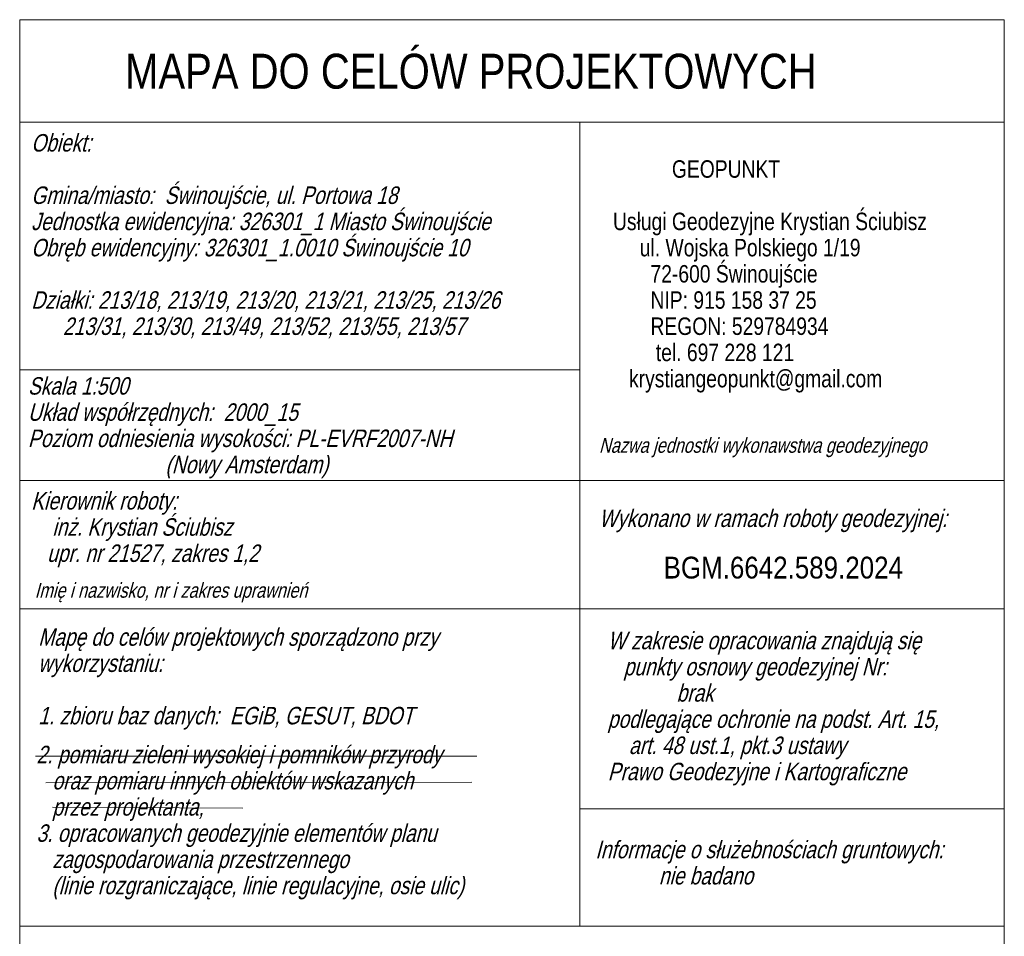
# Model space of a CAD drawing. Header units: metres. Extents: x 5450672 to 5451002, y 5973437 to 5973741.
# Tile 20 of 54: x 5450673 to 5450730, y 5973609 to 5973662. Entities that reach past the tile are written whole.
import ezdxf
from ezdxf.enums import TextEntityAlignment as Align

# ---------------------------------------------------------------- set-up
doc = ezdxf.new("R2010")
doc.units = ezdxf.units.M
doc.layers.add('RAMKA', color=7, linetype='CONTINUOUS', lineweight=18)
doc.styles.add('Arial', font='Arial.ttf')

msp = doc.modelspace()

# ---------------------------------------------------------------- linework, layer by layer
at = {"layer": 'RAMKA', "linetype": 'Continuous', "lineweight": 18, "flags": 128}
msp.add_lwpolyline([(5450673.36, 5973661.8), (5450729.71, 5973661.8), (5450729.71, 5973655.931), (5450729.71, 5973635.424), (5450729.71, 5973628.076), (5450729.71, 5973616.618), (5450729.71, 5973609.899), (5450729.71, 5973599.61), (5450729.71, 5973590.642), (5450729.71, 5973584.713), (5450673.36, 5973584.713), (5450673.36, 5973590.642), (5450673.36, 5973599.61), (5450673.36, 5973609.899), (5450673.36, 5973628.076), (5450673.36, 5973635.424), (5450673.36, 5973641.753), (5450673.36, 5973655.931)], close=True, dxfattribs=at)
for points in [[(5450673.36, 5973655.931), (5450705.424, 5973655.931), (5450729.71, 5973655.931)], [(5450705.424, 5973609.899), (5450705.424, 5973616.618), (5450705.424, 5973628.076), (5450705.424, 5973635.424), (5450705.424, 5973641.753), (5450705.424, 5973655.931)], [(5450673.36, 5973641.753), (5450705.424, 5973641.753)], [(5450673.36, 5973635.424), (5450705.424, 5973635.424), (5450729.71, 5973635.424)], [(5450673.36, 5973628.076), (5450705.424, 5973628.076), (5450729.71, 5973628.076)], [(5450674.26, 5973619.63), (5450699.52, 5973619.63)], [(5450674.86, 5973618.1), (5450699.24, 5973618.15)], [(5450675.23, 5973616.71), (5450686.13, 5973616.66)], [(5450705.424, 5973616.618), (5450729.71, 5973616.618)], [(5450673.36, 5973609.899), (5450705.424, 5973609.899), (5450729.71, 5973609.899)]]:
    msp.add_lwpolyline(points, dxfattribs=at)

# ---------------------------------------------------------------- texts
at = {"layer": 'RAMKA', "style": 'Arial'}
for s, height, width, p in [('  MAPA DO CELÓW PROJEKTOWYCH', 2, 0.82, (5450678.119, 5973659.85)), ('           GEOPUNKT', 1, 0.79, (5450707.314, 5973653.751)), ('Usługi Geodezyjne Krystian Ściubisz', 1, 0.79, (5450707.314, 5973650.751)), ('     ul. Wojska Polskiego 1/19', 1, 0.79, (5450707.314, 5973649.251)), ('       72-600 Świnoujście', 1, 0.79, (5450707.314, 5973647.751)), ('       NIP: 915 158 37 25', 1, 0.79, (5450707.314, 5973646.251)), ('       REGON: 529784934', 1, 0.79, (5450707.314, 5973644.751)), ('        tel. 697 228 121', 1, 0.79, (5450707.314, 5973643.251)), ('   krystiangeopunkt@gmail.com', 1, 0.79, (5450707.314, 5973641.751)), ('BGM.6642.589.2024', 1.25, 0.85, (5450710.213, 5973631.055))]:
    msp.add_text(s, height=height, dxfattribs=dict(at, width=width)).set_placement(p, align=Align.TOP_LEFT)
at = {"layer": 'RAMKA', "style": 'Arial', "oblique": 15, "width": 0.78}
for s, height, p in [('Obiekt:', 1, (5450674.019, 5973655.251)), ('Gmina/miasto:  Świnoujście, ul. Portowa 18', 1, (5450674.019, 5973652.251)), ('Jednostka ewidencyjna: 326301_1 Miasto Świnoujście', 1, (5450674.019, 5973650.751)), ('Obręb ewidencyjny: 326301_1.0010 Świnoujście 10', 1, (5450674.019, 5973649.251)), ('Działki: 213/18, 213/19, 213/20, 213/21, 213/25, 213/26', 1, (5450674.019, 5973646.251)), ('      213/31, 213/30, 213/49, 213/52, 213/55, 213/57', 1, (5450674.019, 5973644.751)), ('Skala 1:500             ', 1, (5450673.829, 5973641.333)), ('Układ współrzędnych:  2000_15', 1, (5450673.829, 5973639.833)), ('Poziom odniesienia wysokości: PL-EVRF2007-NH', 1, (5450673.829, 5973638.333)), ('Nazwa jednostki wykonawstwa geodezyjnego', 0.85, (5450706.514, 5973637.854)), ('                          (Nowy Amsterdam)            ', 1, (5450673.829, 5973636.833)), ('Kierownik roboty:', 1, (5450674.019, 5973634.755)), ('    inż. Krystian Ściubisz', 1, (5450674.019, 5973633.255)), ('Wykonano w ramach roboty geodezyjnej:', 1, (5450706.514, 5973633.755)), ('   upr. nr 21527, zakres 1,2', 1, (5450674.019, 5973631.755)), ('Imię i nazwisko, nr i zakres uprawnień', 0.85, (5450674.219, 5973629.555)), ('Mapę do celów projektowych sporządzono przy', 1, (5450674.419, 5973626.956)), ('W zakresie opracowania znajdują się', 1, (5450707.014, 5973626.756)), ('wykorzystaniu:', 1, (5450674.419, 5973625.456)), ('   punkty osnowy geodezyjnej Nr:', 1, (5450707.014, 5973625.256)), ('             brak', 1, (5450707.014, 5973623.756)), ('1. zbioru baz danych:  EGiB, GESUT, BDOT', 1, (5450674.419, 5973622.456)), ('podlegające ochronie na podst. Art. 15,', 1, (5450707.014, 5973622.256)), ('2. pomiaru zieleni wysokiej i pomników przyrody', 1, (5450674.32, 5973620.23)), ('    art. 48 ust.1, pkt.3 ustawy', 1, (5450707.014, 5973620.756)), ('Prawo Geodezyjne i Kartograficzne', 1, (5450707.014, 5973619.256)), ('   oraz pomiaru innych obiektów wskazanych', 1, (5450674.32, 5973618.73)), ('   przez projektanta,', 1, (5450674.32, 5973617.23)), ('3. opracowanych geodezyjnie elementów planu', 1, (5450674.32, 5973615.73)), ('Informacje o służebnościach gruntowych:', 1, (5450706.304, 5973614.788)), ('   zagospodarowania przestrzennego', 1, (5450674.32, 5973614.23)), ('            nie badano', 1, (5450706.304, 5973613.288)), ('   (linie rozgraniczające, linie regulacyjne, osie ulic)', 1, (5450674.32, 5973612.73))]:
    msp.add_text(s, height=height, dxfattribs=at).set_placement(p, align=Align.TOP_LEFT)

doc.saveas('drawing.dxf')
